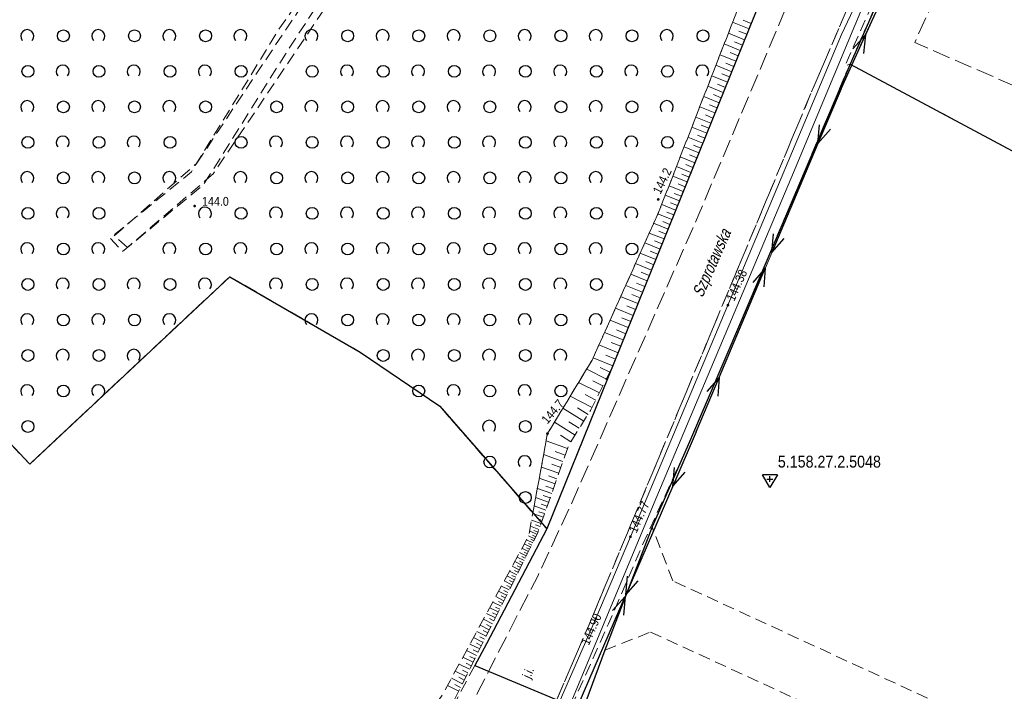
# Model space of a CAD drawing. Header units: metres. Extents: x 5548743 to 5556416, y 5707500 to 5714000.
# Tile 146 of 203: x 5554239 to 5554364, y 5710306 to 5710391. Entities that reach past the tile are written whole.
import ezdxf
from ezdxf.enums import TextEntityAlignment as Align

# ---------------------------------------------------------------- set-up
doc = ezdxf.new("R2010")
doc.units = ezdxf.units.M
doc.header["$MEASUREMENT"] = 0
for name, pattern in [('1.5_0.75', [2.25, 1.5, -0.75]), ('2.25_0.75', [3, 2.25, -0.75]), ('219-1000', [0]), ('suep_nn_1000', [0])]:
    doc.linetypes.add(name, pattern=pattern)
doc.layers.get('0').update_dxf_attribs({"color": 2, "linetype": 'CONTINUOUS', "lineweight": 5})
for name, color, linetype in [('000 Inne (niezydentyfikowane)', 7, 'CONTINUOUS'), ('218-kontur użytku gruntowego', 7, 'CONTINUOUS'), ('219-działka ewidencyjna', 7, 'CONTINUOUS'), ('994-Nazwa ulicy', 7, 'CONTINUOUS'), ('chodnik', 7, 'CONTINUOUS'), ('jezdnia', 7, 'CONTINUOUS'), ('jezdnia-Atr17', 7, 'CONTINUOUS'), ('pikieta naturalna', 7, 'CONTINUOUS'), ('pikieta naturalna-Atr2', 7, 'CONTINUOUS'), ('przewód elektroenergetyczny niskiego napięcia', 7, 'CONTINUOUS'), ('przewód gazowy', 7, 'CONTINUOUS'), ('przewód telekomunikacyjny podziemny', 7, 'CONTINUOUS'), ('rzedna', 7, 'CONTINUOUS'), ('rzedna-Atr2', 7, 'CONTINUOUS'), ('skarpa nieumocniona', 7, 'CONTINUOUS'), ('Szczegółowa osnowa geodezyjna wysokościowa', 7, 'CONTINUOUS'), ('Szczegółowa osnowa geodezyjna wysokościowa-Atr103', 7, 'CONTINUOUS'), ('zadrzewienie  zakrzewienie', 7, 'CONTINUOUS')]:
    doc.layers.add(name, color=color, linetype=linetype)
doc.styles.get("Standard").update_dxf_attribs({"font": 'Working1250', "width": 0.75})

# ---------------------------------------------------------------- blocks, each defined once
blk = doc.blocks.new('OTZK1')
at = {"color": 0, "linetype": 'Continuous'}
blk.add_circle((0, 0), 0.75, dxfattribs=at)
blk = doc.blocks.new('OTZK2')
at = {"color": 0, "linetype": 'Continuous'}
blk.add_arc((0, 0), 0.825, 318.85, 221.162, dxfattribs=at)
blk = doc.blocks.new('SUEP1')
at = {"color": 0, "linetype": 'Continuous'}
for p, q in [((0, 0), (7.5, 0)), ((7.5, 0), (5.25, 0.75)), ((7.5, 0), (5.25, -0.75)), ((7.5, 0), (22.5, 0)), ((22.5, 0), (20.25, 0.75)), ((22.5, 0), (20.25, -0.75))]:
    blk.add_line(p, q, dxfattribs=at)
blk = doc.blocks.new('PW01')
at = {"linetype": 'Continuous', "lineweight": 13}
h = blk.add_hatch(color=0, dxfattribs=at)
edge = h.paths.add_edge_path()
edge.add_arc((0, 0), 0.18, 0, 360)
blk = doc.blocks.new('OSSH')
at = {"color": 0}
for p, q in [((0, -1.081), (-0.936, 0.543)), ((0.939, 0.543), (-0.936, 0.543)), ((-0.375, 0), (0.375, 0)), ((0.939, 0.543), (0, -1.081)), ((0, -0.375), (0, 0.375))]:
    blk.add_line(p, q, dxfattribs=at)

msp = doc.modelspace()

# ---------------------------------------------------------------- linework, layer by layer
at = {"layer": '000 Inne (niezydentyfikowane)', "color": 252, "linetype": 'Continuous', "lineweight": 18, "flags": 128}
for points in [[(5554331.64, 5710390.14), (5554329.56, 5710390.98)], [(5554331.92, 5710390.83), (5554330.88, 5710391.25)], [(5554331.08, 5710388.76), (5554329.03, 5710389.6)], [(5554331.36, 5710389.45), (5554330.33, 5710389.87)], [(5554330.53, 5710387.4), (5554328.49, 5710388.23)], [(5554330.81, 5710388.08), (5554329.78, 5710388.5)], [(5554329.99, 5710386.05), (5554327.97, 5710386.87)], [(5554330.26, 5710386.73), (5554329.24, 5710387.14)], [(5554329.45, 5710384.71), (5554327.44, 5710385.52)], [(5554329.72, 5710385.38), (5554328.71, 5710385.79)], [(5554328.91, 5710383.39), (5554326.92, 5710384.19)], [(5554329.18, 5710384.05), (5554328.18, 5710384.45)], [(5554328.38, 5710382.07), (5554326.41, 5710382.87)], [(5554328.65, 5710382.73), (5554327.66, 5710383.13)], [(5554327.85, 5710380.77), (5554325.9, 5710381.56)], [(5554328.12, 5710381.42), (5554327.14, 5710381.82)], [(5554327.33, 5710379.48), (5554325.4, 5710380.26)], [(5554327.59, 5710380.12), (5554326.62, 5710380.52)], [(5554326.81, 5710378.2), (5554324.89, 5710378.97)], [(5554327.07, 5710378.84), (5554326.11, 5710379.23)], [(5554326.3, 5710376.93), (5554324.4, 5710377.7)], [(5554326.56, 5710377.56), (5554325.6, 5710377.95)], [(5554326.05, 5710376.3), (5554325.1, 5710376.68)], [(5554325.79, 5710375.67), (5554323.91, 5710376.43)], [(5554325.54, 5710375.04), (5554324.6, 5710375.42)], [(5554325.29, 5710374.42), (5554323.42, 5710375.18)], [(5554325.04, 5710373.8), (5554324.11, 5710374.18)], [(5554324.79, 5710373.18), (5554322.93, 5710373.93)], [(5554324.54, 5710372.57), (5554323.62, 5710372.94)], [(5554323.8, 5710370.74), (5554321.98, 5710371.48)], [(5554324.29, 5710371.96), (5554322.45, 5710372.7)], [(5554324.05, 5710371.35), (5554323.13, 5710371.72)], [(5554323.31, 5710369.54), (5554321.51, 5710370.27)], [(5554323.56, 5710370.14), (5554322.65, 5710370.5)], [(5554322.83, 5710368.34), (5554321.04, 5710369.07)], [(5554323.07, 5710368.94), (5554322.17, 5710369.3)], [(5554322.35, 5710367.16), (5554320.58, 5710367.87)], [(5554322.59, 5710367.75), (5554321.7, 5710368.11)], [(5554321.87, 5710365.97), (5554320.1, 5710366.69)], [(5554322.11, 5710366.57), (5554321.23, 5710366.92)], [(5554321.38, 5710364.76), (5554319.56, 5710365.5)], [(5554321.63, 5710365.37), (5554320.73, 5710365.73)], [(5554320.88, 5710363.52), (5554319.01, 5710364.27)], [(5554321.13, 5710364.14), (5554320.21, 5710364.52)], [(5554320.37, 5710362.24), (5554318.45, 5710363.02)], [(5554320.63, 5710362.88), (5554319.68, 5710363.26)], [(5554319.84, 5710360.93), (5554317.86, 5710361.72)], [(5554320.1, 5710361.59), (5554319.13, 5710361.98)], [(5554319.29, 5710359.58), (5554317.27, 5710360.4)], [(5554319.57, 5710360.26), (5554318.57, 5710360.66)], [(5554318.73, 5710358.2), (5554316.66, 5710359.04)], [(5554319.01, 5710358.9), (5554317.99, 5710359.31)], [(5554318.45, 5710357.5), (5554317.4, 5710357.92)], [(5554318.16, 5710356.78), (5554316.03, 5710357.64)], [(5554317.87, 5710356.06), (5554316.79, 5710356.5)], [(5554317.57, 5710355.33), (5554315.38, 5710356.21)], [(5554316.97, 5710353.83), (5554314.72, 5710354.74)], [(5554317.27, 5710354.58), (5554316.16, 5710355.03)], [(5554316.35, 5710352.3), (5554314.04, 5710353.23)], [(5554316.66, 5710353.07), (5554315.52, 5710353.53)], [(5554315.71, 5710350.72), (5554313.34, 5710351.68)], [(5554316.03, 5710351.51), (5554314.86, 5710351.99)], [(5554315.39, 5710349.92), (5554314.19, 5710350.4)], [(5554315.06, 5710349.1), (5554312.63, 5710350.09)], [(5554314.39, 5710347.44), (5554311.89, 5710348.45)], [(5554314.72, 5710348.28), (5554313.49, 5710348.78)], [(5554313.57, 5710345.77), (5554311.08, 5710347.03)], [(5554314, 5710346.62), (5554312.78, 5710347.23)], [(5554312.7, 5710344.02), (5554310.06, 5710345.35)], [(5554313.14, 5710344.91), (5554311.86, 5710345.56)], [(5554311.77, 5710342.18), (5554308.99, 5710343.58)], [(5554312.24, 5710343.11), (5554310.88, 5710343.79)], [(5554310.7, 5710340.41), (5554308.07, 5710342.06)], [(5554311.25, 5710341.28), (5554309.93, 5710342.12)], [(5554309.61, 5710338.67), (5554307, 5710340.31)], [(5554310.15, 5710339.53), (5554308.84, 5710340.36)], [(5554308.67, 5710336.98), (5554305.95, 5710337.94)], [(5554309.08, 5710337.82), (5554307.78, 5710338.64)], [(5554308.37, 5710336.13), (5554307.08, 5710336.59)], [(5554308.08, 5710335.32), (5554305.63, 5710336.19)], [(5554307.56, 5710333.83), (5554305.34, 5710334.62)], [(5554307.81, 5710334.56), (5554306.65, 5710334.97)], [(5554307.08, 5710332.48), (5554305.07, 5710333.19)], [(5554307.31, 5710333.14), (5554306.26, 5710333.51)], [(5554306.65, 5710331.26), (5554304.84, 5710331.9)], [(5554306.86, 5710331.86), (5554305.91, 5710332.19)], [(5554306.26, 5710330.16), (5554304.62, 5710330.74)], [(5554306.45, 5710330.7), (5554305.59, 5710331)], [(5554305.91, 5710329.17), (5554304.43, 5710329.69)], [(5554306.08, 5710329.65), (5554305.3, 5710329.93)], [(5554305.3, 5710327.46), (5554304.09, 5710327.88)], [(5554305.59, 5710328.27), (5554304.25, 5710328.74)], [(5554305.44, 5710327.85), (5554304.81, 5710328.08)], [(5554305.74, 5710328.71), (5554305.04, 5710328.95)], [(5554305.04, 5710326.72), (5554303.95, 5710327.11)], [(5554304.92, 5710326.38), (5554304.4, 5710326.57)], [(5554305.17, 5710327.08), (5554304.59, 5710327.28)], [(5554304.26, 5710325), (5554303.47, 5710325.39)], [(5554304.52, 5710325.52), (5554303.73, 5710325.92)], [(5554304.79, 5710326.07), (5554303.85, 5710326.54)], [(5554304.39, 5710325.26), (5554304, 5710325.46)], [(5554304.65, 5710325.79), (5554304.22, 5710326)], [(5554303.71, 5710323.91), (5554302.89, 5710324.33)], [(5554303.99, 5710324.46), (5554303.18, 5710324.87)], [(5554303.85, 5710324.19), (5554303.44, 5710324.39)], [(5554304.12, 5710324.73), (5554303.72, 5710324.93)], [(5554303.15, 5710322.78), (5554302.28, 5710323.21)], [(5554303.43, 5710323.35), (5554302.59, 5710323.77)], [(5554303.29, 5710323.07), (5554302.86, 5710323.28)], [(5554303.57, 5710323.63), (5554303.16, 5710323.84)], [(5554302.55, 5710321.59), (5554301.65, 5710322.04)], [(5554302.85, 5710322.19), (5554301.97, 5710322.63)], [(5554302.7, 5710321.89), (5554302.26, 5710322.11)], [(5554303, 5710322.49), (5554302.56, 5710322.7)], [(5554301.93, 5710320.34), (5554300.98, 5710320.82)], [(5554302.24, 5710320.97), (5554301.32, 5710321.44)], [(5554302.09, 5710320.66), (5554301.62, 5710320.89)], [(5554302.4, 5710321.28), (5554301.94, 5710321.51)], [(5554301.28, 5710319.04), (5554300.29, 5710319.54)], [(5554301.61, 5710319.7), (5554300.64, 5710320.18)], [(5554301.44, 5710319.37), (5554300.96, 5710319.62)], [(5554301.77, 5710320.02), (5554301.29, 5710320.26)], [(5554300.6, 5710317.68), (5554299.56, 5710318.2)], [(5554300.94, 5710318.37), (5554299.93, 5710318.87)], [(5554300.77, 5710318.03), (5554300.26, 5710318.28)], [(5554301.11, 5710318.71), (5554300.61, 5710318.96)], [(5554299.89, 5710316.25), (5554298.8, 5710316.79)], [(5554300.25, 5710316.97), (5554299.19, 5710317.5)], [(5554300.07, 5710316.62), (5554299.53, 5710316.88)], [(5554300.42, 5710317.33), (5554299.9, 5710317.59)], [(5554299.52, 5710315.51), (5554298.41, 5710316.07)], [(5554299.33, 5710315.14), (5554298.77, 5710315.42)], [(5554299.7, 5710315.89), (5554299.15, 5710316.16)], [(5554298.75, 5710313.99), (5554297.6, 5710314.57)], [(5554299.14, 5710314.76), (5554298.01, 5710315.33)], [(5554298.95, 5710314.38), (5554298.38, 5710314.66)], [(5554297.96, 5710312.39), (5554296.74, 5710313)], [(5554298.36, 5710313.2), (5554297.17, 5710313.79)], [(5554298.16, 5710312.8), (5554297.56, 5710313.1)], [(5554298.56, 5710313.6), (5554297.97, 5710313.89)], [(5554297.54, 5710311.57), (5554296.3, 5710312.19)], [(5554297.75, 5710311.98), (5554297.14, 5710312.29)], [(5554296.69, 5710309.87), (5554295.4, 5710310.51)], [(5554297.12, 5710310.73), (5554295.85, 5710311.36)], [(5554296.91, 5710310.3), (5554296.27, 5710310.62)], [(5554297.33, 5710311.15), (5554296.71, 5710311.46)], [(5554296.25, 5710308.99), (5554294.93, 5710309.65)], [(5554296.47, 5710309.43), (5554295.82, 5710309.76)], [(5554295.8, 5710308.08), (5554294.44, 5710308.76)], [(5554295.57, 5710307.63), (5554294.88, 5710307.97)], [(5554296.02, 5710308.54), (5554295.36, 5710308.87)], [(5554294.87, 5710306.22), (5554293.45, 5710306.93)], [(5554295.34, 5710307.16), (5554293.95, 5710307.86)], [(5554295.1, 5710306.7), (5554294.4, 5710307.05)]]:
    msp.add_lwpolyline(points, dxfattribs=at)
at = {"layer": '218-kontur użytku gruntowego', "color": 70, "linetype": '1.5_0.75', "lineweight": 18, "flags": 128}
for points in [[(5554368.5, 5710440.44), (5554344.43, 5710385.68)], [(5554344.43, 5710385.68), (5554368.5, 5710440.44)], [(5554306.03, 5710326.79), (5554343.19, 5710418.72)], [(5554343.19, 5710418.72), (5554306.03, 5710326.79)], [(5554261.71, 5710373.13), (5554278.96, 5710399.01)], [(5554281.58, 5710398.16), (5554263.78, 5710371.77)], [(5554341.29, 5710378.26), (5554344.43, 5710385.68)], [(5554344.43, 5710385.68), (5554381.95, 5710365.62)], [(5554334.9, 5710363.17), (5554341.29, 5710378.26)], [(5554251.26, 5710363.9), (5554261.71, 5710373.13)], [(5554263.78, 5710371.77), (5554252.94, 5710362.45)], [(5554252.94, 5710362.45), (5554251.26, 5710363.9)], [(5554330.55, 5710352.92), (5554334.9, 5710363.17)], [(5554240.55, 5710334.99), (5554265.89, 5710358.74)], [(5554265.89, 5710358.74), (5554282.4, 5710349.17)], [(5554324.12, 5710337.82), (5554330.55, 5710352.92)], [(5554282.4, 5710349.17), (5554292.48, 5710342.31)], [(5554232.07, 5710343.99), (5554240.55, 5710334.99)], [(5554292.48, 5710342.31), (5554306.03, 5710326.79)], [(5554319.36, 5710327.02), (5554324.12, 5710337.82)], [(5554306.03, 5710326.79), (5554298.39, 5710312.22)], [(5554321.99, 5710320.2), (5554319.36, 5710327.02)], [(5554362.43, 5710301.56), (5554321.99, 5710320.2)], [(5554313.4, 5710311.41), (5554319.17, 5710313.71)], [(5554319.17, 5710313.71), (5554351.69, 5710298.75)], [(5554298.39, 5710312.22), (5554296.92, 5710309.48)], [(5554310.56, 5710303.77), (5554313.4, 5710311.41)], [(5554296.92, 5710309.48), (5554290.68, 5710297.86)]]:
    msp.add_lwpolyline(points, dxfattribs=at)
at = {"layer": '219-działka ewidencyjna', "color": 94, "linetype": '219-1000', "lineweight": 30, "flags": 128}
for points in [[(5554368.5, 5710440.44), (5554344.43, 5710385.68)], [(5554343.19, 5710418.72), (5554306.03, 5710326.79)], [(5554344.43, 5710385.68), (5554330.55, 5710352.92)], [(5554344.43, 5710385.68), (5554381.95, 5710365.62)], [(5554265.89, 5710358.74), (5554240.55, 5710334.99)], [(5554265.89, 5710358.74), (5554282.4, 5710349.17)], [(5554330.55, 5710352.92), (5554324.12, 5710337.82)], [(5554282.4, 5710349.17), (5554292.48, 5710342.31)], [(5554232.07, 5710343.99), (5554240.55, 5710334.99)], [(5554292.48, 5710342.31), (5554306.03, 5710326.79)], [(5554324.12, 5710337.82), (5554319.36, 5710327.02)], [(5554306.03, 5710326.79), (5554298.39, 5710312.22)], [(5554319.36, 5710327.02), (5554313.4, 5710311.41)], [(5554298.39, 5710312.22), (5554296.92, 5710309.48)], [(5554313.4, 5710311.41), (5554310.56, 5710303.77)], [(5554296.92, 5710309.48), (5554310.56, 5710303.77)]]:
    msp.add_lwpolyline(points, dxfattribs=at)
at = {"layer": 'chodnik', "color": 252, "linetype": '1.5_0.75', "lineweight": 18, "flags": 128}
msp.add_lwpolyline([(5554364.11, 5710430.92), (5554363.89, 5710430.87), (5554363.67, 5710430.82), (5554363.46, 5710430.75), (5554363.25, 5710430.68), (5554363.04, 5710430.58), (5554362.84, 5710430.49), (5554362.64, 5710430.37), (5554362.46, 5710430.26), (5554362.27, 5710430.12), (5554361.31, 5710429.48), (5554360.54, 5710428.9), (5554359.75, 5710428.05), (5554358.74, 5710426.66), (5554352.05, 5710411.17), (5554339.54, 5710382.11), (5554326.59, 5710351.06), (5554311.34, 5710314.54), (5554304.07, 5710297.57), (5554302.49, 5710293.51), (5554300.31, 5710285.92), (5554299.66, 5710281.4), (5554299.54, 5710273.15), (5554300.06, 5710273.27), (5554300.66, 5710273.33), (5554305.28, 5710267.38), (5554308.56, 5710264.71), (5554315.57, 5710261.76), (5554315.6, 5710260.56), (5554319.59, 5710260.92), (5554319.39, 5710262.78), (5554320.23, 5710263.89), (5554343.83, 5710265.74), (5554370.89, 5710267.84), (5554378.22, 5710268.05), (5554414.15, 5710268.23), (5554420.26, 5710268.42), (5554467.76, 5710272.06), (5554528.12, 5710276.78), (5554529.29, 5710276.04), (5554529.45, 5710273.96), (5554533.45, 5710274.17), (5554532.87, 5710275.9), (5554534.37, 5710277.31), (5554567.84, 5710279.87), (5554624.61, 5710284.23), (5554665.49, 5710287.36), (5554722.3, 5710291.93), (5554721.99, 5710294.06), (5554692.86, 5710291.62), (5554652.68, 5710288.66), (5554603.96, 5710284.82), (5554555.37, 5710281.04), (5554532.95, 5710279.32), (5554528.95, 5710279.05), (5554490.76, 5710276.14), (5554445.64, 5710272.63), (5554420.03, 5710270.57), (5554405.25, 5710270.1), (5554377.56, 5710270.36), (5554361.34, 5710269.19), (5554333.35, 5710266.59), (5554319.69, 5710265.79), (5554314.93, 5710265.73), (5554311.9, 5710266.23), (5554310.06, 5710266.91), (5554307.75, 5710268.85), (5554305.92, 5710270.67), (5554303.43, 5710273.82), (5554302.27, 5710275.92), (5554301.71, 5710277.33), (5554301.66, 5710279.69), (5554301.76, 5710282.88), (5554302.3, 5710284.46), (5554303.14, 5710288.66), (5554304.04, 5710292.05), (5554305.52, 5710295.46), (5554308.47, 5710302.74), (5554313.84, 5710314.76), (5554318.06, 5710324.52), (5554324.12, 5710337.82), (5554330.55, 5710352.92), (5554344.43, 5710385.68), (5554343.76, 5710385.4), (5554358.3, 5710418.07)], close=True, dxfattribs=at)
at = {"layer": 'jezdnia', "color": 252, "linetype": '2.25_0.75', "lineweight": 18, "flags": 128}
for points in [[(5554368.01, 5710463.75), (5554357.68, 5710443.77), (5554354.58, 5710437.6), (5554349.35, 5710423.54), (5554342.78, 5710408.11), (5554325.33, 5710366.75), (5554309.25, 5710330.18), (5554304.92, 5710320.89), (5554297.25, 5710305.99), (5554294.24, 5710299.7), (5554292.51, 5710295.35), (5554292.08, 5710293.95), (5554290.13, 5710286.53), (5554289.53, 5710279.07), (5554289.27, 5710274.23), (5554289.78, 5710270.65), (5554290.09, 5710265.31), (5554289.76, 5710263.2), (5554288.67, 5710260.3), (5554287.57, 5710258.27), (5554285.53, 5710255.73), (5554282.8, 5710253.32), (5554310.28, 5710260.32), (5554308.01, 5710261.18), (5554306.18, 5710262.37), (5554304.41, 5710263.77), (5554302.84, 5710265.59), (5554300.95, 5710268.33), (5554300.17, 5710269.22), (5554299.53, 5710272.08), (5554299.54, 5710273.15), (5554299.66, 5710281.4), (5554300.31, 5710285.92), (5554302.49, 5710293.51), (5554304.07, 5710297.57), (5554311.34, 5710314.54), (5554326.59, 5710351.06), (5554339.54, 5710382.11), (5554352.05, 5710411.17), (5554358.74, 5710426.66), (5554367.01, 5710444.9), (5554374.62, 5710458.51)], [(5554366.74, 5710430.54), (5554366.94, 5710430.43), (5554367.14, 5710430.31), (5554367.32, 5710430.19), (5554367.5, 5710430.05), (5554367.68, 5710429.91), (5554367.84, 5710429.76), (5554367.99, 5710429.59), (5554368.15, 5710429.43), (5554368.28, 5710429.25), (5554368.42, 5710429.06), (5554368.53, 5710428.88), (5554368.65, 5710428.68), (5554368.75, 5710428.48), (5554368.76, 5710428.44), (5554369.27, 5710425.32), (5554364.65, 5710427.3), (5554358.44, 5710413.47), (5554363.04, 5710411.46), (5554361.03, 5710407.08), (5554356.44, 5710409.07), (5554350.21, 5710395.1), (5554354.7, 5710392.97), (5554352.63, 5710388.41), (5554383.9, 5710374.77), (5554385.46, 5710378.47), (5554387.14, 5710379.45), (5554410.28, 5710369.21), (5554417.36, 5710385.21), (5554416.27, 5710385.58), (5554415.9, 5710385.63), (5554413.52, 5710380.2), (5554374.56, 5710397.31), (5554382.66, 5710415.55), (5554383.28, 5710416.56), (5554390.58, 5710413.49), (5554415.36, 5710402.64), (5554417.46, 5710407.35), (5554392.71, 5710418.2), (5554390.28, 5710419.88), (5554382.2, 5710425.82), (5554380.6, 5710427.42), (5554379.77, 5710428.85), (5554379.74, 5710429.84), (5554380.12, 5710430.76), (5554380.53, 5710431.5), (5554375.66, 5710435.28), (5554375.56, 5710435.2), (5554375.43, 5710435), (5554375.29, 5710434.8), (5554375.14, 5710434.62), (5554375, 5710434.46), (5554374.82, 5710434.27), (5554374.64, 5710434.12), (5554374.46, 5710433.96), (5554373.75, 5710433.72), (5554372.88, 5710433.92), (5554371.61, 5710434.78), (5554370.53, 5710435.58), (5554369.42, 5710436.63), (5554367.02, 5710440.31), (5554366.91, 5710440.8), (5554366.85, 5710441.15), (5554366.84, 5710441.26), (5554366.79, 5710441.73), (5554366.76, 5710442.19), (5554366.68, 5710443.12), (5554366.79, 5710444.07), (5554367.01, 5710444.9), (5554358.74, 5710426.66), (5554359.75, 5710428.05), (5554360.54, 5710428.9), (5554361.31, 5710429.48), (5554362.27, 5710430.12), (5554362.46, 5710430.26), (5554362.64, 5710430.37), (5554362.84, 5710430.49), (5554363.04, 5710430.58), (5554363.25, 5710430.68), (5554363.46, 5710430.75), (5554363.67, 5710430.82), (5554363.89, 5710430.87), (5554364.11, 5710430.92), (5554364.34, 5710430.95), (5554364.56, 5710430.97), (5554364.78, 5710430.98), (5554365.01, 5710430.98), (5554365.23, 5710430.96), (5554365.46, 5710430.94), (5554365.68, 5710430.89), (5554365.9, 5710430.85), (5554366.12, 5710430.78), (5554366.33, 5710430.71), (5554366.53, 5710430.63), (5554366.54, 5710430.63)]]:
    msp.add_lwpolyline(points, close=True, dxfattribs=at)
at = {"layer": 'przewód elektroenergetyczny niskiego napięcia', "color": 1, "linetype": 'suep_nn_1000', "lineweight": 18, "flags": 128}
for points in [[(5554359.25, 5710417.63), (5554343.29, 5710382.54)], [(5554359.25, 5710417.63), (5554343.29, 5710382.54)], [(5554343.29, 5710382.54), (5554324.95, 5710339.07)], [(5554343.29, 5710382.54), (5554324.95, 5710339.07)], [(5554324.95, 5710339.07), (5554307.04, 5710297.54)], [(5554307.04, 5710297.54), (5554324.95, 5710339.07)], [(5554324.95, 5710339.07), (5554307.04, 5710297.54)], [(5554307.04, 5710297.54), (5554324.95, 5710339.07)]]:
    msp.add_lwpolyline(points, dxfattribs=at)
at = {"layer": 'przewód gazowy', "color": 40, "linetype": 'Continuous', "lineweight": 18, "flags": 128}
msp.add_lwpolyline([(5554410.59, 5710513.89), (5554417.1, 5710505.78), (5554418.98, 5710503.33), (5554408.77, 5710494.17), (5554397.3, 5710483.62), (5554390.23, 5710475.47), (5554387.74, 5710475.57), (5554382.25, 5710470.19), (5554381.89, 5710469.59), (5554379.76, 5710465.92), (5554374.92, 5710457.91), (5554375.1, 5710454.78), (5554369.7, 5710445.06), (5554365.71, 5710436.89), (5554359.24, 5710421.81), (5554357.52, 5710417.78), (5554355.4, 5710417.18), (5554346.37, 5710395.91), (5554343.35, 5710389.41), (5554328.97, 5710355.13), (5554316.62, 5710325.78), (5554312.25, 5710315.41), (5554305.98, 5710301.09)], dxfattribs=at)
msp.add_lwpolyline([(5554410.59, 5710513.89), (5554417.1, 5710505.78), (5554418.98, 5710503.33), (5554408.77, 5710494.17), (5554397.3, 5710483.62), (5554390.23, 5710475.47), (5554387.74, 5710475.57), (5554382.25, 5710470.19), (5554381.89, 5710469.59), (5554379.76, 5710465.92), (5554374.92, 5710457.91), (5554375.1, 5710454.78), (5554369.7, 5710445.06), (5554365.71, 5710436.89), (5554359.24, 5710421.81), (5554357.52, 5710417.78), (5554355.4, 5710417.18), (5554346.37, 5710395.91), (5554343.35, 5710389.41), (5554328.97, 5710355.13), (5554316.62, 5710325.78), (5554312.25, 5710315.41), (5554305.98, 5710301.09)], dxfattribs=at)
at = {"layer": 'przewód telekomunikacyjny podziemny', "color": 30, "linetype": 'Continuous', "lineweight": 18, "flags": 128}
msp.add_lwpolyline([(5554304.34, 5710293.39), (5554319.62, 5710330.07), (5554337.26, 5710371.94), (5554363.03, 5710433.74), (5554374.01, 5710454.75)], dxfattribs=at)
msp.add_lwpolyline([(5554304.34, 5710293.39), (5554319.62, 5710330.07), (5554337.26, 5710371.94), (5554363.03, 5710433.74), (5554374.01, 5710454.75)], dxfattribs=at)
at = {"layer": 'skarpa nieumocniona', "color": 252, "linetype": '1.5_0.75', "lineweight": 18, "flags": 128}
msp.add_lwpolyline([(5554322.28, 5710478.16), (5554326.37, 5710461.38), (5554325.37, 5710460.32), (5554328.57, 5710451.11), (5554339.28, 5710440.77), (5554347.42, 5710439.05), (5554350.31, 5710438.91), (5554341.01, 5710420.02), (5554335.34, 5710405.83), (5554320.23, 5710366.98), (5554311.76, 5710348.16), (5554306.12, 5710338.85), (5554303.72, 5710325.86), (5554292.8, 5710305.73), (5554286.61, 5710297.11), (5554282.74, 5710290.15), (5554278.09, 5710283.42), (5554282.35, 5710287.74), (5554287.34, 5710293.35), (5554290.68, 5710297.86), (5554299.27, 5710315.02), (5554304.86, 5710326.21), (5554308.83, 5710337.43), (5554311.58, 5710341.8), (5554314.28, 5710347.18), (5554343.19, 5710418.72), (5554353.73, 5710442.02), (5554347.01, 5710441.77), (5554340.63, 5710443.19), (5554336.13, 5710448.83), (5554329.7, 5710453.13), (5554328.36, 5710458.45), (5554330.07, 5710458.54), (5554328.38, 5710465.86), (5554326.16, 5710479.38)], close=True, dxfattribs=at)
msp.add_lwpolyline([(5554322.28, 5710478.16), (5554326.37, 5710461.38), (5554325.37, 5710460.32), (5554328.57, 5710451.11), (5554339.28, 5710440.77), (5554347.42, 5710439.05), (5554350.31, 5710438.91), (5554341.01, 5710420.02), (5554335.34, 5710405.83), (5554320.23, 5710366.98), (5554311.76, 5710348.16), (5554306.12, 5710338.85), (5554303.72, 5710325.86), (5554292.8, 5710305.73), (5554286.61, 5710297.11), (5554282.74, 5710290.15), (5554278.09, 5710283.42), (5554282.35, 5710287.74), (5554287.34, 5710293.35), (5554290.68, 5710297.86), (5554299.27, 5710315.02), (5554304.86, 5710326.21), (5554308.83, 5710337.43), (5554311.58, 5710341.8), (5554314.28, 5710347.18), (5554343.19, 5710418.72), (5554353.73, 5710442.02), (5554347.01, 5710441.77), (5554340.63, 5710443.19), (5554336.13, 5710448.83), (5554329.7, 5710453.13), (5554328.36, 5710458.45), (5554330.07, 5710458.54), (5554328.38, 5710465.86), (5554326.16, 5710479.38)], close=True, dxfattribs=at)
at = {"layer": 'zadrzewienie  zakrzewienie', "color": 252, "linetype": '1.5_0.75', "lineweight": 18, "flags": 128}
msp.add_lwpolyline([(5554209.66, 5710527.33), (5554207.82, 5710529.44), (5554204.9, 5710528.71), (5554206.09, 5710523.49), (5554153.7, 5710513.41), (5554134.42, 5710494.53), (5554118.35, 5710480.93), (5554090.31, 5710453.78), (5554065.94, 5710439.28), (5554062.65, 5710434.58), (5554056.73, 5710420.22), (5554057.34, 5710394.33), (5554067.25, 5710377.84), (5554072.54, 5710372.5), (5554076.84, 5710370.21), (5554081.11, 5710369.02), (5554094.49, 5710368.64), (5554121.84, 5710367.11), (5554139.34, 5710365.12), (5554149.44, 5710362.8), (5554161.61, 5710358.27), (5554171.52, 5710351.92), (5554179.94, 5710340.44), (5554190.82, 5710314.04), (5554194.32, 5710309.17), (5554195.23, 5710310.03), (5554232.07, 5710343.99), (5554240.55, 5710334.99), (5554265.89, 5710358.74), (5554282.4, 5710349.17), (5554292.48, 5710342.31), (5554304.26, 5710328.81), (5554306.12, 5710338.85), (5554311.76, 5710348.16), (5554320.23, 5710366.98), (5554335.34, 5710405.83), (5554341.01, 5710420.02), (5554341.49, 5710420.99), (5554332.19, 5710433.4), (5554323.12, 5710411.99), (5554323.67, 5710411.09), (5554321.24, 5710410.44), (5554319.33, 5710412.29), (5554329.4, 5710436.75), (5554322.15, 5710453.89), (5554308.96, 5710444.96), (5554292.36, 5710431.8), (5554283.91, 5710425.75), (5554283.01, 5710426.91), (5554277.88, 5710423.34), (5554280.98, 5710399.35), (5554272.92, 5710386.93), (5554262.58, 5710370.41), (5554252.31, 5710361.92), (5554250.75, 5710363.62), (5554261.02, 5710372.02), (5554268.28, 5710383.82), (5554271.9, 5710389.79), (5554278.79, 5710399.71), (5554276, 5710413.8), (5554275.14, 5710417.83), (5554274.92, 5710423.09), (5554275.96, 5710427.32), (5554278.49, 5710432.51), (5554260.02, 5710455.13), (5554255.69, 5710459.76), (5554253.8, 5710462.83), (5554253.23, 5710465.71), (5554253.86, 5710468.95), (5554250.94, 5710472.32), (5554239.53, 5710481.7), (5554234.47, 5710486.87), (5554228.28, 5710475.83), (5554224.12, 5710469.93), (5554226.3, 5710473.02), (5554227.79, 5710464.27), (5554227.93, 5710456.64), (5554223.76, 5710443.66), (5554208.67, 5710422.4), (5554192.04, 5710400.08), (5554183.07, 5710388.06), (5554165.73, 5710371.86), (5554162.95, 5710373.05), (5554179.46, 5710387.79), (5554193.5, 5710406.16), (5554208.21, 5710426.22), (5554221.13, 5710444.69), (5554224.5, 5710452.71), (5554225.45, 5710461.49), (5554224.12, 5710469.93), (5554182.13, 5710410.39), (5554177.06, 5710403.36), (5554169.13, 5710394.8), (5554149.87, 5710375.77), (5554148.35, 5710377.11), (5554147.84, 5710376.61), (5554146.05, 5710378.36), (5554175.82, 5710407.64), (5554232.93, 5710489.01), (5554229.21, 5710494.16), (5554227.51, 5710499.08), (5554224.87, 5710505.33), (5554224.66, 5710509.11), (5554227.53, 5710513.98), (5554233.01, 5710517.44), (5554249.88, 5710523.85), (5554266.47, 5710532.61), (5554271.82, 5710536.43), (5554268.46, 5710539.75), (5554267.34, 5710539.23), (5554267.04, 5710539.62), (5554256.42, 5710534.69), (5554245.39, 5710531.1), (5554234.82, 5710528.9), (5554235.04, 5710527.35), (5554232, 5710526.95), (5554231.74, 5710528.44), (5554227.29, 5710527.87), (5554223.68, 5710524.66), (5554221.67, 5710519.63), (5554221.12, 5710510.69), (5554224.02, 5710486.38), (5554225.4, 5710478.28), (5554223.28, 5710475.26), (5554221.68, 5710485.42), (5554218.33, 5710509.44), (5554218.92, 5710520.45), (5554217.64, 5710524.46), (5554216.16, 5710527.44)], close=True, dxfattribs=at)

# ---------------------------------------------------------------- block references
at = {"layer": 'pikieta naturalna', "color": 252, "linetype": 'Continuous', "lineweight": 13}
for p in [(5554261.43, 5710367.69), (5554320.14, 5710368.53), (5554306.12, 5710338.85)]:
    msp.add_blockref('PW01', p, dxfattribs=at)
at = {"layer": 'przewód elektroenergetyczny niskiego napięcia', "color": 1, "linetype": 'Continuous', "lineweight": 18}
for p, rotation in [((5554343.29, 5710382.54), 65.543), ((5554343.29, 5710382.54), 65.543), ((5554343.29, 5710382.54), 247.125), ((5554343.29, 5710382.54), 247.125), ((5554324.95, 5710339.07), 67.125), ((5554324.95, 5710339.07), 67.125), ((5554324.95, 5710339.07), 246.672), ((5554324.95, 5710339.07), 246.672), ((5554307.04, 5710297.54), 66.672), ((5554307.04, 5710297.54), 66.672)]:
    msp.add_blockref('SUEP1', p, dxfattribs=dict(at, rotation=rotation))
at = {"layer": 'rzedna', "color": 40, "linetype": 'Continuous', "lineweight": 18}
for p in [(5554328.97, 5710355.13), (5554328.97, 5710355.13), (5554316.62, 5710325.78), (5554316.62, 5710325.78), (5554312.25, 5710315.41), (5554312.25, 5710315.41)]:
    msp.add_blockref('PW01', p, dxfattribs=at)
at = {"layer": 'Szczegółowa osnowa geodezyjna wysokościowa', "color": 252, "linetype": 'Continuous', "lineweight": 13}
msp.add_blockref('OSSH', (5554334.29, 5710333.1), dxfattribs=at)
at = {"layer": 'zadrzewienie  zakrzewienie', "color": 3, "linetype": 'Continuous', "lineweight": 18}
for name, p in [('OTZK2', (5554240.229, 5710389.222)), ('OTZK1', (5554244.816, 5710389.256)), ('OTZK2', (5554249.229, 5710389.222)), ('OTZK1', (5554253.816, 5710389.256)), ('OTZK2', (5554258.229, 5710389.222)), ('OTZK1', (5554262.816, 5710389.256)), ('OTZK2', (5554267.229, 5710389.222)), ('OTZK2', (5554276.229, 5710389.222)), ('OTZK1', (5554280.816, 5710389.256)), ('OTZK2', (5554285.229, 5710389.222)), ('OTZK1', (5554289.816, 5710389.256)), ('OTZK2', (5554294.229, 5710389.222)), ('OTZK1', (5554298.816, 5710389.256)), ('OTZK2', (5554303.229, 5710389.222)), ('OTZK1', (5554307.816, 5710389.256)), ('OTZK2', (5554312.229, 5710389.222)), ('OTZK1', (5554316.816, 5710389.256)), ('OTZK2', (5554321.229, 5710389.222)), ('OTZK1', (5554325.816, 5710389.256)), ('OTZK1', (5554240.316, 5710384.756)), ('OTZK2', (5554244.729, 5710384.722)), ('OTZK1', (5554249.316, 5710384.756)), ('OTZK2', (5554253.729, 5710384.722)), ('OTZK1', (5554258.316, 5710384.756)), ('OTZK2', (5554262.729, 5710384.722)), ('OTZK1', (5554267.316, 5710384.756)), ('OTZK1', (5554276.316, 5710384.756)), ('OTZK2', (5554280.729, 5710384.722)), ('OTZK1', (5554285.316, 5710384.756)), ('OTZK2', (5554289.729, 5710384.722)), ('OTZK1', (5554294.316, 5710384.756)), ('OTZK2', (5554298.729, 5710384.722)), ('OTZK1', (5554303.316, 5710384.756)), ('OTZK2', (5554307.729, 5710384.722)), ('OTZK1', (5554312.316, 5710384.756)), ('OTZK2', (5554316.729, 5710384.722)), ('OTZK1', (5554321.316, 5710384.756)), ('OTZK2', (5554325.729, 5710384.722)), ('OTZK2', (5554240.229, 5710380.222)), ('OTZK1', (5554244.816, 5710380.256)), ('OTZK2', (5554249.229, 5710380.222)), ('OTZK1', (5554253.816, 5710380.256)), ('OTZK2', (5554258.229, 5710380.222)), ('OTZK1', (5554262.816, 5710380.256)), ('OTZK1', (5554271.816, 5710380.256)), ('OTZK2', (5554276.229, 5710380.222)), ('OTZK1', (5554280.816, 5710380.256)), ('OTZK2', (5554285.229, 5710380.222)), ('OTZK1', (5554289.816, 5710380.256)), ('OTZK2', (5554294.229, 5710380.222)), ('OTZK1', (5554298.816, 5710380.256)), ('OTZK2', (5554303.229, 5710380.222)), ('OTZK1', (5554307.816, 5710380.256)), ('OTZK2', (5554312.229, 5710380.222)), ('OTZK1', (5554316.816, 5710380.256)), ('OTZK2', (5554321.229, 5710380.222)), ('OTZK1', (5554240.316, 5710375.756)), ('OTZK2', (5554244.729, 5710375.722)), ('OTZK1', (5554249.316, 5710375.756)), ('OTZK2', (5554253.729, 5710375.722)), ('OTZK1', (5554258.316, 5710375.756)), ('OTZK1', (5554267.316, 5710375.756)), ('OTZK2', (5554271.729, 5710375.722)), ('OTZK1', (5554276.316, 5710375.756)), ('OTZK2', (5554280.729, 5710375.722)), ('OTZK1', (5554285.316, 5710375.756)), ('OTZK2', (5554289.729, 5710375.722)), ('OTZK1', (5554294.316, 5710375.756)), ('OTZK2', (5554298.729, 5710375.722)), ('OTZK1', (5554303.316, 5710375.756)), ('OTZK2', (5554307.729, 5710375.722)), ('OTZK1', (5554312.316, 5710375.756)), ('OTZK2', (5554316.729, 5710375.722)), ('OTZK1', (5554321.316, 5710375.756)), ('OTZK2', (5554240.229, 5710371.222)), ('OTZK1', (5554244.816, 5710371.256)), ('OTZK2', (5554249.229, 5710371.222)), ('OTZK1', (5554253.816, 5710371.256)), ('OTZK2', (5554258.229, 5710371.222)), ('OTZK2', (5554267.229, 5710371.222)), ('OTZK1', (5554271.816, 5710371.256)), ('OTZK2', (5554276.229, 5710371.222)), ('OTZK1', (5554280.816, 5710371.256)), ('OTZK2', (5554285.229, 5710371.222)), ('OTZK1', (5554289.816, 5710371.256)), ('OTZK2', (5554294.229, 5710371.222)), ('OTZK1', (5554298.816, 5710371.256)), ('OTZK2', (5554303.229, 5710371.222)), ('OTZK1', (5554307.816, 5710371.256)), ('OTZK2', (5554312.229, 5710371.222)), ('OTZK1', (5554316.816, 5710371.256)), ('OTZK1', (5554240.316, 5710366.756)), ('OTZK2', (5554244.729, 5710366.722)), ('OTZK1', (5554249.316, 5710366.756)), ('OTZK2', (5554262.729, 5710366.722)), ('OTZK1', (5554267.316, 5710366.756)), ('OTZK2', (5554271.729, 5710366.722)), ('OTZK1', (5554276.316, 5710366.756)), ('OTZK2', (5554280.729, 5710366.722)), ('OTZK1', (5554285.316, 5710366.756)), ('OTZK2', (5554289.729, 5710366.722)), ('OTZK1', (5554294.316, 5710366.756)), ('OTZK2', (5554298.729, 5710366.722)), ('OTZK1', (5554303.316, 5710366.756)), ('OTZK2', (5554307.729, 5710366.722)), ('OTZK1', (5554312.316, 5710366.756)), ('OTZK2', (5554316.729, 5710366.722)), ('OTZK2', (5554240.229, 5710362.222)), ('OTZK1', (5554244.816, 5710362.256)), ('OTZK2', (5554249.229, 5710362.222)), ('OTZK2', (5554258.229, 5710362.222)), ('OTZK1', (5554262.816, 5710362.256)), ('OTZK2', (5554267.229, 5710362.222)), ('OTZK1', (5554271.816, 5710362.256)), ('OTZK2', (5554276.229, 5710362.222)), ('OTZK1', (5554280.816, 5710362.256)), ('OTZK2', (5554285.229, 5710362.222)), ('OTZK1', (5554289.816, 5710362.256)), ('OTZK2', (5554294.229, 5710362.222)), ('OTZK1', (5554298.816, 5710362.256)), ('OTZK2', (5554303.229, 5710362.222)), ('OTZK1', (5554307.816, 5710362.256)), ('OTZK2', (5554312.229, 5710362.222)), ('OTZK1', (5554316.816, 5710362.256)), ('OTZK1', (5554240.316, 5710357.756)), ('OTZK2', (5554244.729, 5710357.722)), ('OTZK1', (5554249.316, 5710357.756)), ('OTZK2', (5554253.729, 5710357.722)), ('OTZK1', (5554258.316, 5710357.756)), ('OTZK2', (5554262.729, 5710357.722)), ('OTZK2', (5554271.729, 5710357.722)), ('OTZK1', (5554276.316, 5710357.756)), ('OTZK2', (5554280.729, 5710357.722)), ('OTZK1', (5554285.316, 5710357.756)), ('OTZK2', (5554289.729, 5710357.722)), ('OTZK1', (5554294.316, 5710357.756)), ('OTZK2', (5554298.729, 5710357.722)), ('OTZK1', (5554303.316, 5710357.756)), ('OTZK2', (5554307.729, 5710357.722)), ('OTZK1', (5554312.316, 5710357.756)), ('OTZK2', (5554240.229, 5710353.222)), ('OTZK1', (5554244.816, 5710353.256)), ('OTZK2', (5554249.229, 5710353.222)), ('OTZK1', (5554253.816, 5710353.256)), ('OTZK2', (5554258.229, 5710353.222)), ('OTZK2', (5554276.229, 5710353.222)), ('OTZK1', (5554280.816, 5710353.256)), ('OTZK2', (5554285.229, 5710353.222)), ('OTZK1', (5554289.816, 5710353.256)), ('OTZK2', (5554294.229, 5710353.222)), ('OTZK1', (5554298.816, 5710353.256)), ('OTZK2', (5554303.229, 5710353.222)), ('OTZK1', (5554307.816, 5710353.256)), ('OTZK2', (5554312.229, 5710353.222)), ('OTZK1', (5554240.316, 5710348.756)), ('OTZK2', (5554244.729, 5710348.722)), ('OTZK1', (5554249.316, 5710348.756)), ('OTZK2', (5554253.729, 5710348.722)), ('OTZK1', (5554285.316, 5710348.756)), ('OTZK2', (5554289.729, 5710348.722)), ('OTZK1', (5554294.316, 5710348.756)), ('OTZK2', (5554298.729, 5710348.722)), ('OTZK1', (5554303.316, 5710348.756)), ('OTZK2', (5554307.729, 5710348.722)), ('OTZK2', (5554240.229, 5710344.222)), ('OTZK1', (5554244.816, 5710344.256)), ('OTZK2', (5554249.229, 5710344.222)), ('OTZK1', (5554289.816, 5710344.256)), ('OTZK2', (5554294.229, 5710344.222)), ('OTZK1', (5554298.816, 5710344.256)), ('OTZK2', (5554303.229, 5710344.222)), ('OTZK1', (5554307.816, 5710344.256)), ('OTZK1', (5554240.316, 5710339.756)), ('OTZK2', (5554298.729, 5710339.722)), ('OTZK1', (5554303.316, 5710339.756)), ('OTZK1', (5554298.816, 5710335.256)), ('OTZK2', (5554303.229, 5710335.222)), ('OTZK1', (5554303.316, 5710330.756))]:
    msp.add_blockref(name, p, dxfattribs=at)

# ---------------------------------------------------------------- texts
at = {"layer": '994-Nazwa ulicy', "color": 252, "linetype": 'Continuous', "lineweight": 18, "oblique": 15, "width": 0.79}
msp.add_text('Szprotawska', height=1.5, rotation=66.291, dxfattribs=at).set_placement((5554325.06, 5710356.3), align=Align.MIDDLE_LEFT)
at = {"layer": 'jezdnia-Atr17', "color": 252, "width": 0.9}
msp.add_text('j.i.', height=1.125, rotation=65.409, dxfattribs=at).set_placement((5554303.91, 5710307.72))
at = {"layer": 'pikieta naturalna-Atr2', "color": 252, "width": 0.9}
for s, rotation, p in [('144.2', 64.204, (5554320.42, 5710369.11)), ('144.7', 49.745, (5554306.11, 5710339.99))]:
    msp.add_text(s, height=1.125, rotation=rotation, dxfattribs=at).set_placement(p)
msp.add_text('144.0', height=1.125, dxfattribs=at).set_placement((5554262.37, 5710367.72))
at = {"layer": 'rzedna-Atr2', "color": 40, "width": 0.9}
for s, rotation, p in [('144.38', 65.925, (5554329.24, 5710355.76)), ('144.77', 65.866, (5554316.87, 5710326.4)), ('144.90', 66.354, (5554310.83, 5710312.17))]:
    msp.add_text(s, height=1.125, rotation=rotation, dxfattribs=at).set_placement(p, align=Align.MIDDLE_LEFT)
at = {"layer": 'Szczegółowa osnowa geodezyjna wysokościowa-Atr103', "color": 252, "width": 0.9}
msp.add_text('5.158.27.2.5048', height=1.5, dxfattribs=at).set_placement((5554335.29, 5710334.1), align=Align.BOTTOM_LEFT)

doc.saveas('drawing.dxf')
